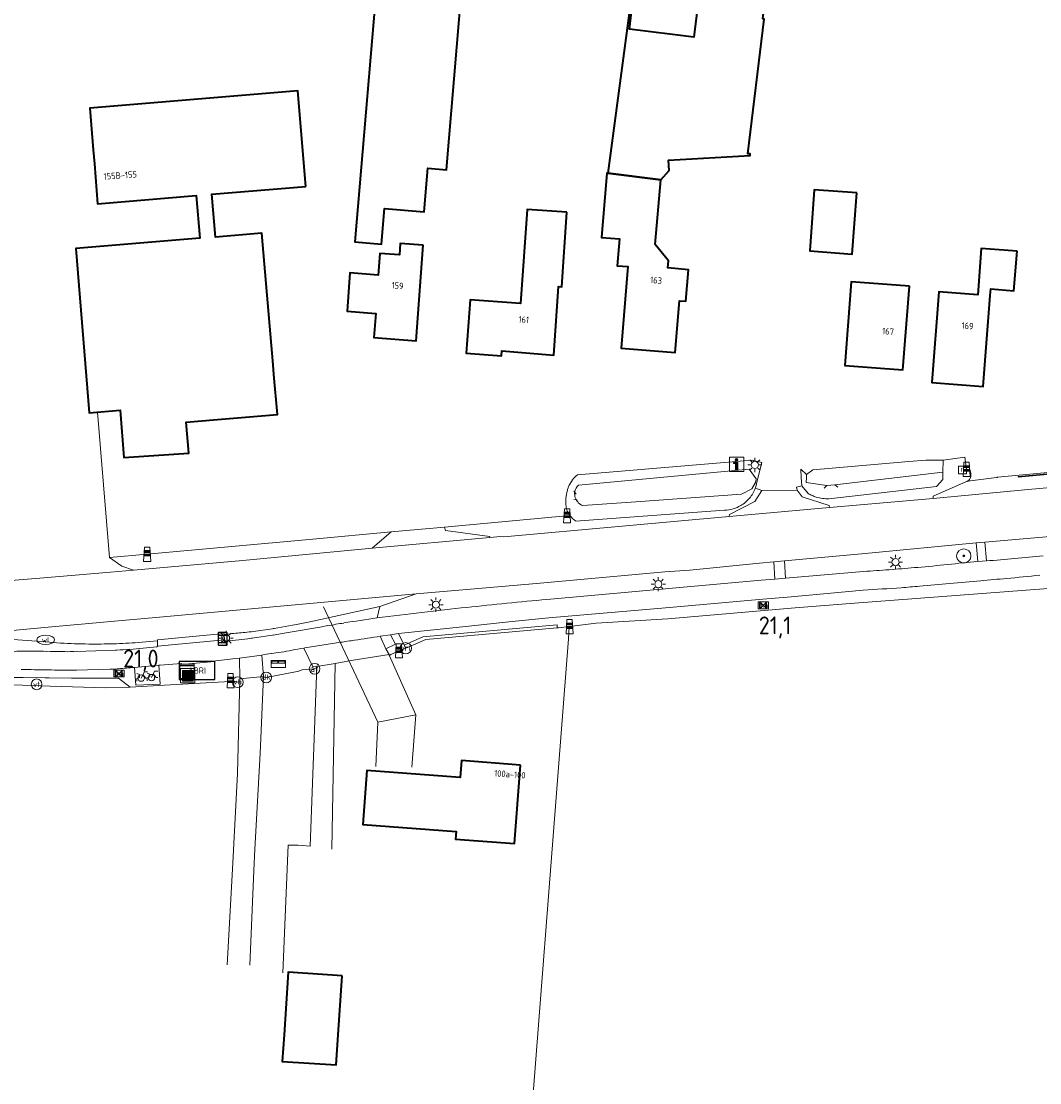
# Model space of a CAD drawing. Header units: metres. Extents: x 125158 to 132124, y 450612 to 454469.
# Tile 53 of 173: x 126751 to 126894, y 451493 to 451642. Entities that reach past the tile are written whole.
import ezdxf
from ezdxf.enums import TextEntityAlignment as Align

# ---------------------------------------------------------------- set-up
doc = ezdxf.new("R2010")
doc.units = ezdxf.units.M
doc.linetypes.add('IE-TERREINAFSCHEIDING', pattern=[10, 8, -2])
doc.layers.get('0').update_dxf_attribs({"color": 8})
for name, color, linetype, lineweight in [('B-XX-GR-BOOM-S', 8, 'Continuous', 25), ('B-XX-IE-MEUBILAIR_WEGMEUBILAIR-S', 8, 'Continuous', 25), ('B-XX-IE-TERREINAFSCHEIDING-G', 8, 'IE-TERREINAFSCHEIDING', 18), ('B-XX-KL-BRANDSTOF_LOCATIEPAAL-S', 8, 'Continuous', 25), ('B-XX-KL-ET_LS_OV_LICHTMAST-S', 8, 'Continuous', 25), ('B-XX-KL-WATER_PUT-S', 8, 'Continuous', 25), ('B-XX-KW-KUNSTWERK_DUIKER-G', 8, 'Continuous', 18), ('B-XX-OG-BEBOUWING-GV', 8, 'Continuous', 35), ('B-XX-OG-BEBOUWING-T18', 8, 'Continuous', 18), ('B-XX-OG-TERREIN_CULTUURSCHEIDING-GV', 8, 'Continuous', 18), ('B-XX-OG-WATER_SLOOT-GV', 8, 'Continuous', 18), ('B-XX-OG-WEG-GV', 8, 'Continuous', 18), ('B-XX-RI-GWA_RIOOLPUT-S', 8, 'Continuous', 25), ('B-XX-VH-GOOT-G', 8, 'Continuous', 18), ('B-XX-VW-AFSLUITPAAL-S', 8, 'Continuous', 25), ('B-XX-VW-HALTEPAAL-S', 8, 'Continuous', 25), ('B-XX-VW-HECTOMETRERING-S', 8, 'Continuous', 25), ('B-XX-VW-VERKEERSTEKEN_BORD-S', 8, 'Continuous', 25), ('B-XX-VW-VERKEERSTEKEN_DRAAGCONSTRUCTIE-S', 8, 'Continuous', 25), ('B-XX-VW-VRI-S', 8, 'Continuous', 25)]:
    doc.layers.add(name, color=color, linetype=linetype, lineweight=lineweight)
doc.layers.add('TOPOT30', color=1, linetype='Continuous')
doc.styles.add('ISO', font='iso', dxfattribs={"height": 5})
doc.styles.add('NLCS-ISO', font='NLCS-ISO.ttf')
doc.styles.add('NLCS-ISO-M-T18', font='NLCS-ISO.ttf', dxfattribs={"height": 1.8})

# ---------------------------------------------------------------- blocks, each defined once
blk = doc.blocks.new('SIE-WEG_AFVALBAK-SO')
at = {"linetype": 'ByBlock', "lineweight": 18}
h = blk.add_hatch(color=0, dxfattribs=at)
h.dxf.hatch_style = 1
h.paths.add_polyline_path([(-1.5, -1.5), (1.5, -1.5), (1.5, 1.5), (-1.5, 1.5)])
at = {"color": 0, "linetype": 'ByBlock', "lineweight": 18}
for points in [[(-2, -2), (2, -2), (2, 2), (-2, 2)], [(-1.5, -1.5), (1.5, -1.5), (1.5, 1.5), (-1.5, 1.5)]]:
    blk.add_lwpolyline(points, close=True, dxfattribs=at)
blk = doc.blocks.new('SRI-PUT_INSPECTIEPUT_RIOOLPUT-SO')
at = {"color": 0, "linetype": 'ByBlock', "lineweight": 18}
blk.add_lwpolyline([(-1.12, -1.12), (1.12, -1.12), (1.12, 1.12), (-1.12, 1.12)], close=True, dxfattribs=at)
at = {"color": 0, "linetype": 'ByBlock', "lineweight": 18, "style": 'NLCS-ISO'}
blk.add_text('r', height=1.5, dxfattribs=at).set_placement((0, 0.28), align=Align.MIDDLE_CENTER)
blk = doc.blocks.new('SKL-WATER_WATERLEIDINGPUT-SO')
at = {"color": 0, "linetype": 'ByBlock', "lineweight": 18}
blk.add_ellipse((0, 0), major_axis=(2.5, 0), ratio=0.54, dxfattribs=at)
at = {"color": 0, "linetype": 'ByBlock', "lineweight": 18, "style": 'NLCS-ISO'}
blk.add_text('wl', height=1.5, dxfattribs=at).set_placement((0, 0), align=Align.MIDDLE_CENTER)
blk = doc.blocks.new('SIE-WATER_VERKLIKKER_TRANSPORTLEIDING-SO')
at = {"color": 0, "linetype": 'ByBlock', "lineweight": 18}
blk.add_circle((0, 0), 1.5, dxfattribs=at)
at = {"color": 0, "linetype": 'ByBlock', "lineweight": 18, "style": 'NLCS-ISO'}
blk.add_text('vt', height=1.5, dxfattribs=at).set_placement((0, 0), align=Align.MIDDLE_CENTER)
blk = doc.blocks.new('SIE-WEG_VERKEERSBORD_INFORMATIE-SO')
at = {"linetype": 'ByBlock', "lineweight": 18}
h = blk.add_hatch(color=0, dxfattribs=at)
h.dxf.hatch_style = 1
h.paths.add_polyline_path([(0.32, 0.49), (-0.82, 0.49), (-0.82, 0.19), (-0.32, 0.19), (-0.32, -1.62), (0.32, -1.62)])
h = blk.add_hatch(color=0, dxfattribs=at)
h.dxf.hatch_style = 1
edge = h.paths.add_edge_path()
edge.add_arc((0, 1.25), 0.373, 0, 360)
at = {"color": 0, "linetype": 'ByBlock', "lineweight": 18}
for points in [[(-2, -2), (2, -2), (2, 2), (-2, 2)], [(0.32, 0.49), (-0.82, 0.49), (-0.82, 0.19), (-0.32, 0.19), (-0.32, -1.62), (0.32, -1.62)]]:
    blk.add_lwpolyline(points, close=True, dxfattribs=at)
blk.add_circle((0, 1.25), 0.373, dxfattribs=at)
blk = doc.blocks.new('SIE-WEG_BRIEVENBUS-SO')
at = {"color": 0, "linetype": 'ByBlock', "lineweight": 18}
for points in [[(2, -1), (2, 1), (-2, 1), (-2, -1)], [(-0.1, 0.2), (-0.1, 0.8), (-1.8, 0.8), (-1.8, 0.2)], [(0.1, 0.2), (0.1, 0.8), (1.8, 0.8), (1.8, 0.2)]]:
    blk.add_lwpolyline(points, close=True, dxfattribs=at)
blk = doc.blocks.new('SIE-WEG_FIETSENREK-SO')
at = {"color": 0, "linetype": 'ByBlock', "lineweight": 18}
for points in [[(-1.5, -1.35), (-1.5, -0.54), (-0.73, -0.28), (-0.73, 0.53), (-1.5, 0.79)], [(-0.3, -0.45), (0.6, 1.35), (1.5, 1.35)], [(1.05, -0.45), (0.21, 0.58)], [(1.05, -0.45), (1.5, -0.45)]]:
    blk.add_lwpolyline(points, dxfattribs=at)
blk.add_circle((-0.3, -0.45), 0.9, dxfattribs=at)
blk = doc.blocks.new('SIE-WEG_ABRI-SO')
blk.add_lwpolyline([(-5, -2.5), (5, -2.5), (5, 2.5), (-5, 2.5)], close=True)
at = {"style": 'NLCS-ISO'}
blk.add_text('ABRI', height=1.8, dxfattribs=at).set_placement((0, 0), align=Align.MIDDLE_CENTER)
blk = doc.blocks.new('SIE-WEG_PAAL_GRENSPAAL-SO')
at = {"linetype": 'ByBlock', "lineweight": 18}
h = blk.add_hatch(color=0, dxfattribs=at)
h.dxf.hatch_style = 1
h.paths.add_polyline_path([(0.90625, -0.5), (0.875, 0), (-0.875, 0), (-0.90625, -0.5)])
h.paths.add_polyline_path([(-0.8125, 1), (-0.84375, 0.5), (0.84375, 0.5), (0.8125, 1)])
at = {"color": 0, "linetype": 'ByBlock', "lineweight": 18}
blk.add_lwpolyline([(-1, -2), (1, -2), (0.75, 2), (-0.75, 2)], close=True, dxfattribs=at)
for points in [[(0.875, 0), (-0.875, 0)], [(0.84375, 0.5), (-0.84375, 0.5)], [(0.8125, 1), (-0.8125, 1)], [(0.90625, -0.5), (-0.90625, -0.5)]]:
    blk.add_lwpolyline(points, dxfattribs=at)
blk = doc.blocks.new('SKL-ET_OV_LICHTMAST-SO')
at = {"color": 0, "linetype": 'ByBlock', "lineweight": 18}
for points in [[(-1.25, 0), (-2, 0)], [(-1.41, 1.41), (-0.88, 0.88)], [(0, 2), (0, 1.25)], [(0.88, 0.88), (1.41, 1.41)], [(2, 0), (1.25, 0)], [(-1.41, -1.41), (-0.88, -0.88)], [(0, -1.25), (0, -2)], [(0.88, -0.88), (1.41, -1.41)]]:
    blk.add_lwpolyline(points, dxfattribs=at)
blk.add_circle((0, 0), 1, dxfattribs=at)
blk = doc.blocks.new('SVW-HALTEPAAL-SO')
for p, q in [((-1.29, 1.06), (1.29, 1.06)), ((-1.29, -1.06), (1.29, -1.06))]:
    blk.add_line(p, q)
blk.add_lwpolyline([(-1.09, -1.76), (1.09, -1.76, 0.414214), (1.29, -1.56), (1.29, 1.56, 0.414214), (1.09, 1.76), (-1.09, 1.76, 0.414214), (-1.29, 1.56), (-1.29, -1.56, 0.414214)], format="xyb", close=True)
at = {"lineweight": 18, "style": 'NLCS-ISO'}
blk.add_text('h', height=1.8, dxfattribs=at).set_placement((0.02, 0.01), align=Align.MIDDLE_CENTER)
blk = doc.blocks.new('SIE-WEG_PAAL_HECTOMETERPAAL-SO')
at = {"color": 0, "linetype": 'ByBlock', "lineweight": 18}
blk.add_lwpolyline([(-1.44375, -0.94375), (1.44375, -0.94375), (1.44375, 0.94375), (-1.44375, 0.94375)], close=True, dxfattribs=at)
at = {"color": 0, "linetype": 'ByBlock', "lineweight": 18, "style": 'NLCS-ISO'}
blk.add_text('hm', height=1.5, dxfattribs=at).set_placement((0, 0), align=Align.MIDDLE_CENTER)
blk = doc.blocks.new('SIE-WEG_PAAL_VERKEERSBORD-SO')
at = {"color": 0, "linetype": 'ByBlock', "lineweight": 18}
blk.add_circle((0, 0), 1.5, dxfattribs=at)
at = {"color": 0, "linetype": 'ByBlock', "lineweight": 18, "style": 'NLCS-ISO'}
blk.add_text('vb', height=1.5, dxfattribs=at).set_placement((0, 0.13), align=Align.MIDDLE_CENTER)
blk = doc.blocks.new('SVW-AFSLUITPAAL-SO')
at = {"lineweight": 18}
blk.add_circle((0, 0), 1.5, dxfattribs=at)
at = {"lineweight": 18, "style": 'NLCS-ISO'}
blk.add_text('af', height=1.8, dxfattribs=at).set_placement((0, 0), align=Align.MIDDLE_CENTER)
blk = doc.blocks.new('SIE-WEG_PAAL_DRUKKNOPPAAL-SO')
at = {"color": 0, "linetype": 'ByBlock', "lineweight": 18}
blk.add_circle((0, 0), 1.5, dxfattribs=at)
at = {"color": 0, "linetype": 'ByBlock', "lineweight": 18, "style": 'NLCS-ISO'}
blk.add_text('dk', height=1.5, dxfattribs=at).set_placement((0, 0.15), align=Align.MIDDLE_CENTER)
blk = doc.blocks.new('SKL-VRI_PAAL-SO')
at = {"lineweight": 18}
blk.add_circle((0, 0), 1.59, dxfattribs=at)
at = {"lineweight": 18, "style": 'NLCS-ISO'}
blk.add_text('vri', height=1.8, dxfattribs=at).set_placement((-0.06, 0.08), align=Align.MIDDLE_CENTER)
blk = doc.blocks.new('SKL-DATA_KAST-SO')
at = {"color": 0, "linetype": 'ByBlock', "lineweight": 18}
for points in [[(-2, 2), (2, 2), (2, 1.68), (-2, 1.68)], [(-2, 1.52), (2, 1.52), (2, -2), (-2, -2)]]:
    blk.add_lwpolyline(points, close=True, dxfattribs=at)
blk = doc.blocks.new('SGR-BOOM_01-SO')
at = {"linetype": 'ByBlock', "lineweight": 18}
h = blk.add_hatch(color=0, dxfattribs=at)
h.dxf.hatch_style = 1
edge = h.paths.add_edge_path()
edge.add_arc((0, 0), 0.25, 0, 360)
at = {"color": 0, "linetype": 'ByBlock', "lineweight": 18}
for radius in [2, 0.25]:
    blk.add_circle((0, 0), radius, dxfattribs=at)
blk = doc.blocks.new('kilometerpaal')
at = {"color": 0}
for p, q in [((-0.44, 0.44), (0.44, -0.44)), ((-0.44, -0.44), (-0.44, 0.44)), ((0.44, 0.44), (-0.44, -0.44)), ((0.44, -0.44), (0.44, 0.44))]:
    blk.add_line(p, q, dxfattribs=at)
at = {"color": 0, "style": 'ISO'}
blk.add_attdef('KILOMETERPAAL', (0.59, 0.87), '', height=2.5, dxfattribs=at)

msp = doc.modelspace()

# ---------------------------------------------------------------- linework, layer by layer
at = {"layer": 'B-XX-IE-TERREINAFSCHEIDING-G'}
for points in [[(126863.55, 451576.69), (126863.94, 451577.04)], [(126865.08, 451577.17), (126865.5, 451576.83)]]:
    msp.add_lwpolyline(points, dxfattribs=at)
at = {"layer": 'B-XX-KW-KUNSTWERK_DUIKER-G'}
for points in [[(126828.47, 451576.26), (126828.8, 451575.84)], [(126828.93, 451575.04), (126828.46, 451575.1)]]:
    msp.add_lwpolyline(points, dxfattribs=at)
at = {"layer": 'B-XX-OG-BEBOUWING-GV'}
for points in [[(126819.94, 451732.38), (126807.96, 451733.38), (126801.66, 451658.55), (126800.51, 451658.65), (126800.01, 451652.74), (126801.25, 451652.63), (126797.76, 451611.23), (126801.5, 451610.91), (126801.92, 451615.89), (126807.47, 451615.42), (126807.99, 451621.57), (126810.58, 451621.35)], [(126855.85, 451649.84), (126846.65, 451650.98), (126845.28, 451639.93), (126836.25, 451641.04), (126836.7, 451644.68), (126836.4, 451644.71), (126833.21, 451620.88), (126840.67, 451619.91), (126841.83, 451621.24), (126841.74, 451622.69), (126853.18, 451623.34), (126853.19, 451623.57), (126852.87, 451623.57), (126855.17, 451642.48), (126854.95, 451642.5)], [(126790.88, 451619.01), (126789.76, 451632.41), (126760.57, 451629.97), (126761.05, 451624.13), (126761.22, 451622.16), (126761.68, 451616.58), (126775.49, 451617.73), (126775.99, 451611.73), (126758.6, 451610.28), (126760.5, 451587.24), (126764.85, 451587.6), (126765.36, 451580.97), (126774.49, 451581.59), (126774.07, 451585.95), (126777.93, 451586.26), (126786.88, 451587.03), (126786.39, 451592.62), (126786.3, 451593.98), (126784.71, 451612.46), (126778.19, 451611.91), (126777.69, 451617.91)], [(126840.67, 451619.91), (126833.21, 451620.88), (126833.1, 451620.88), (126832.35, 451611.86), (126834.86, 451611.65), (126834.55, 451607.88), (126836.04, 451607.76), (126835.1, 451596.34), (126842.67, 451595.71), (126843.28, 451602.97), (126844.18, 451602.9), (126844.56, 451607.32), (126841.63, 451607.59), (126841.71, 451608.59), (126839.87, 451610.87)], [(126868.15, 451618.1), (126862.16, 451618.54), (126861.53, 451609.95), (126867.49, 451609.49)], [(126827.49, 451615.38), (126821.92, 451615.77), (126821, 451602.59), (126813.94, 451603.08), (126813.34, 451595.64), (126818.33, 451595.24), (126818.38, 451595.94), (126825.63, 451595.36), (126826.3, 451604.95), (126826.77, 451604.91)], [(126807.33, 451610.76), (126804.12, 451610.99), (126804.01, 451609.39), (126801.26, 451609.59), (126801.04, 451606.58), (126797.06, 451606.87), (126796.66, 451601.49), (126800.68, 451601.2), (126800.43, 451597.8), (126806.35, 451597.37)], [(126890.61, 451609.91), (126885.6, 451610.3), (126885.09, 451603.8), (126879.63, 451604.23), (126878.67, 451591.49), (126885.86, 451590.95), (126886.82, 451603.69), (126886.92, 451604.63), (126890.18, 451604.38)], [(126875.51, 451605.02), (126867.35, 451605.64), (126866.46, 451593.91), (126874.6, 451593.29)], [(126820.97, 451537.85), (126812.71, 451538.48), (126812.53, 451536.1), (126799.42, 451537.09), (126798.85, 451529.52), (126811.94, 451528.53), (126811.86, 451527.46), (126820.14, 451526.83)], [(126795.96, 451508.28), (126788.42, 451508.79), (126787.83, 451500), (126787.57, 451496.29), (126795.11, 451495.78), (126795.4, 451500)]]:
    msp.add_lwpolyline(points, close=True, dxfattribs=at)
at = {"layer": 'B-XX-OG-TERREIN_CULTUURSCHEIDING-GV'}
for points in [[(126797.76, 451611.23), (126801.25, 451652.63), (126800.01, 451652.74), (126800.51, 451658.65), (126801.66, 451658.55), (126807.96, 451733.38), (126819.94, 451732.38), (126810.58, 451621.35), (126807.99, 451621.57), (126807.47, 451615.42), (126801.92, 451615.89), (126801.5, 451610.91)], [(126760.5, 451587.24), (126758.6, 451610.28), (126775.99, 451611.73), (126775.49, 451617.73), (126761.68, 451616.58), (126761.22, 451622.16), (126761.05, 451624.13), (126760.57, 451629.97), (126789.76, 451632.41), (126790.88, 451619.01), (126777.69, 451617.91), (126778.19, 451611.91), (126784.71, 451612.46), (126786.3, 451593.98), (126786.39, 451592.62), (126786.88, 451587.03), (126777.93, 451586.26), (126774.07, 451585.95), (126774.49, 451581.59), (126765.36, 451580.97), (126764.85, 451587.6)], [(126861.53, 451609.95), (126862.16, 451618.54), (126868.15, 451618.1), (126867.49, 451609.49)], [(126813.34, 451595.64), (126813.94, 451603.08), (126821, 451602.59), (126821.92, 451615.77), (126827.49, 451615.38), (126826.77, 451604.91), (126826.3, 451604.95), (126825.63, 451595.36), (126818.38, 451595.94), (126818.33, 451595.24)], [(126796.66, 451601.49), (126797.06, 451606.87), (126801.04, 451606.58), (126801.26, 451609.59), (126804.01, 451609.39), (126804.12, 451610.99), (126807.33, 451610.76), (126806.35, 451597.37), (126800.43, 451597.8), (126800.68, 451601.2)], [(126878.67, 451591.49), (126879.63, 451604.23), (126885.09, 451603.8), (126885.6, 451610.3), (126890.61, 451609.91), (126890.18, 451604.38), (126886.92, 451604.63), (126886.82, 451603.69), (126885.86, 451590.95)], [(126866.46, 451593.91), (126867.35, 451605.64), (126875.51, 451605.02), (126874.6, 451593.29)], [(126812.53, 451536.1), (126812.71, 451538.48), (126820.97, 451537.85), (126820.14, 451526.83), (126811.86, 451527.46), (126811.94, 451528.53), (126798.85, 451529.52), (126799.42, 451537.09)], [(126787.83, 451500), (126788.42, 451508.79), (126795.96, 451508.28), (126795.4, 451500), (126795.11, 451495.78), (126787.57, 451496.29)]]:
    msp.add_lwpolyline(points, close=True, dxfattribs=at)
for points in [[(126836.7, 451644.68), (126836.25, 451641.04), (126845.28, 451639.93), (126846.65, 451650.98)], [(126855.17, 451642.48), (126852.87, 451623.57), (126853.19, 451623.57), (126853.18, 451623.34), (126841.74, 451622.69), (126841.83, 451621.24), (126840.67, 451619.91), (126839.87, 451610.87), (126841.71, 451608.59), (126841.63, 451607.59), (126844.56, 451607.32), (126844.18, 451602.9), (126843.28, 451602.97), (126842.67, 451595.71), (126835.1, 451596.34), (126836.04, 451607.76), (126834.55, 451607.88), (126834.86, 451611.65), (126832.35, 451611.86), (126833.1, 451620.88), (126833.21, 451620.88), (126836.4, 451644.71)], [(126763.35, 451566.97), (126761.67, 451587.34)], [(126763.35, 451566.97), (126768.63, 451567.42), (126791.87, 451569.52), (126802.83, 451570.54), (126810.32, 451571.23), (126827.9, 451572.86), (126827.82, 451572.97), (126827.74, 451573.08), (126827.66, 451573.23), (126827.61, 451573.3), (126827.6, 451573.33), (126827.54, 451573.47), (126827.51, 451573.54), (126827.5, 451573.56), (126827.45, 451573.73), (126827.43, 451573.79), (126827.43, 451573.8), (126827.38, 451574.05), (126827.34, 451574.42), (126827.33, 451574.61), (126827.33, 451574.8), (126827.35, 451575.18), (126827.39, 451575.61), (126827.41, 451575.73), (126827.42, 451575.75), (126827.43, 451575.82), (126827.47, 451576.03), (126827.57, 451576.45), (126827.58, 451576.5), (126827.65, 451576.73), (126827.68, 451576.79), (126827.71, 451576.88), (126827.76, 451577), (126827.82, 451577.11), (126827.89, 451577.25), (126828.04, 451577.5), (126828.21, 451577.74), (126828.24, 451577.79), (126828.46, 451578.07), (126828.52, 451578.13), (126828.6, 451578.21), (126828.7, 451578.33), (126828.96, 451578.57), (126853.45, 451580.6), (126854.84, 451580.26), (126854.22, 451577.89), (126853.91, 451576.67), (126854.84, 451576.37), (126859.78, 451576.39), (126859.68, 451576.82), (126860.41, 451577.03), (126860.35, 451578.16), (126860.28, 451579.37), (126861.09, 451578.61), (126861.98, 451579.26), (126875.43, 451580.4), (126877.82, 451580.61), (126878.91, 451580.62), (126880.27, 451580.63), (126883.29, 451581.01), (126883.54, 451579.32), (126883.98, 451579.34), (126884.11, 451578.75), (126884.13, 451578.66), (126884.14, 451578.63), (126884.14, 451578.63), (126884.14, 451578.62), (126884.14, 451578.51), (126884.14, 451578.4), (126884.14, 451578.4), (126884.12, 451578.3), (126884.08, 451578.16), (126884.05, 451578.09), (126884.04, 451578.07), (126884.04, 451578.06), (126884.01, 451578.02), (126884, 451578), (126883.93, 451577.89), (126883.92, 451577.89), (126883.83, 451577.79), (126883.82, 451577.78), (126883.81, 451577.77), (126883.7, 451577.68), (126887.74, 451578.18), (126887.79, 451578.19), (126887.8, 451578.19), (126887.8, 451578.19), (126887.8, 451578.19), (126887.86, 451578.22), (126901.99, 451579.53)], [(126894.96, 451562.6), (126867.21, 451560.51), (126859.48, 451559.9), (126841.66, 451558.34), (126831.57, 451557.74), (126827.87, 451557.27), (126827.78, 451557.26), (126827.7, 451555.53), (126821.04, 451469.53)], [(126821.04, 451469.53), (126827.7, 451555.53), (126827.78, 451557.26), (126826.35, 451557.1), (126826.14, 451557.08), (126807.69, 451555.44), (126804.89, 451554.23), (126803.93, 451553.87), (126802.8, 451553.33), (126802.6, 451553.23), (126802.54, 451553.35), (126797.22, 451552.49), (126795.01, 451552.11), (126792.42, 451551.68), (126792.41, 451551.41), (126792.11, 451551.35), (126790.37, 451551.18), (126789.74, 451550.99), (126789.43, 451550.9), (126785.32, 451550.12), (126784.94, 451550.06), (126784.94, 451550.25), (126781.62, 451549.92), (126781.6, 451549.51), (126781.33, 451549.46), (126780.86, 451549.63), (126779.4, 451549.54), (126771.04, 451549.03), (126766.24, 451548.77), (126762.83, 451548.67), (126755, 451548.91), (126751.16, 451549.03), (126745.26, 451549.09)]]:
    msp.add_lwpolyline(points, dxfattribs=at)
at = {"layer": 'B-XX-OG-WATER_SLOOT-GV'}
for points in [[(126853.91, 451576.67), (126854.22, 451577.89), (126854.84, 451580.26), (126853.45, 451580.6), (126828.96, 451578.57), (126828.7, 451578.33), (126828.6, 451578.21), (126828.52, 451578.13), (126828.46, 451578.07), (126828.24, 451577.79), (126828.21, 451577.74), (126828.04, 451577.5), (126827.89, 451577.25), (126827.82, 451577.11), (126827.76, 451577), (126827.71, 451576.88), (126827.68, 451576.79), (126827.65, 451576.73), (126827.58, 451576.5), (126827.57, 451576.45), (126827.47, 451576.03), (126827.43, 451575.82), (126827.42, 451575.75), (126827.41, 451575.73), (126827.39, 451575.61), (126827.35, 451575.18), (126827.33, 451574.8)], [(126829.1, 451577.09), (126853.04, 451579.34), (126854.03, 451577.97), (126854.02, 451577.88), (126853.94, 451577.5), (126853.43, 451576.57), (126851.99, 451575.84), (126837.15, 451574.78), (126829.73, 451574.26)], [(126851.99, 451575.84), (126853.43, 451576.57), (126853.94, 451577.5), (126854.02, 451577.88), (126854.03, 451577.97), (126853.04, 451579.34), (126829.1, 451577.09)], [(126864.23, 451575.2), (126879.31, 451576.93), (126880.18, 451577.89), (126880.2, 451578.95), (126865.08, 451577.17), (126865.05, 451577.17), (126864.51, 451577.1), (126863.94, 451577.04), (126861.04, 451577.49), (126861.07, 451578.2), (126861.09, 451578.61), (126860.28, 451579.37), (126860.35, 451578.16), (126860.41, 451577.03), (126861.3, 451575.93)], [(126828.59, 451576.11), (126828.62, 451576.25)], [(126828.62, 451576.25), (126828.59, 451576.11)], [(126829.73, 451574.26), (126837.15, 451574.78), (126851.99, 451575.84)], [(126827.33, 451574.8), (126827.33, 451574.61), (126827.34, 451574.42), (126827.38, 451574.05), (126827.43, 451573.8), (126827.43, 451573.79), (126827.45, 451573.73), (126827.5, 451573.56), (126827.51, 451573.54), (126827.54, 451573.47), (126827.6, 451573.33), (126827.61, 451573.3), (126827.66, 451573.23), (126827.74, 451573.08), (126827.82, 451572.97), (126827.9, 451572.86)], [(126828.71, 451572.05), (126849.6, 451573.59)]]:
    msp.add_lwpolyline(points, dxfattribs=at)
msp.add_lwpolyline([(126865.05, 451577.17), (126865.08, 451577.17), (126880.2, 451578.95), (126880.27, 451580.63), (126878.91, 451580.62), (126877.82, 451580.61), (126875.43, 451580.4), (126861.98, 451579.26), (126861.09, 451578.61), (126861.07, 451578.2), (126861.04, 451577.49), (126863.94, 451577.04), (126864.51, 451577.1)], close=True, dxfattribs=at)
at = {"layer": 'B-XX-OG-WATER_SLOOT-GV', "extrusion": (0, 0, -1)}
for centre, radius, start, end in [((-126830.27, 451575.86), 1.7, 13.2009, 46.2888), ((-126830.28, 451575.87), 1.71, 340.1291, 8.2714), ((-126830.12, 451575.8), 1.54, 331.1392, 340.3203), ((-126830.29, 451575.88), 1.72, 314.4772, 331.6492), ((-126830.28, 451575.88), 1.72, 288.6532, 314.1054)]:
    msp.add_arc(centre, radius, start, end, dxfattribs=at)
at = {"layer": 'B-XX-OG-WATER_SLOOT-GV'}
for centre, radius, start, end in [((126830.27, 451575.86), 1.7, 133.7112, 166.7991), ((126830.28, 451575.87), 1.71, 171.7286, 199.8709), ((126849.48, 451578.31), 4.72, 320.0658, 339.7388), ((126864, 451580.64), 5.43, 240.2286, 246.8057), ((126864.03, 451580.68), 5.48, 246.6746, 253.2023), ((126830.12, 451575.8), 1.54, 199.6797, 208.8608), ((126830.29, 451575.88), 1.72, 208.3508, 225.5228), ((126830.28, 451575.88), 1.72, 225.8946, 251.3468), ((126849.48, 451578.31), 4.72, 285.9639, 300.4333), ((126849.48, 451578.3), 4.71, 300.426, 320.1136), ((126864.04, 451580.7), 5.5, 253.1954, 262.5884), ((126864.04, 451580.72), 5.52, 262.579, 271.9502), ((126831.31, 451575.45), 4.28, 217.1265, 232.6632), ((126849.48, 451578.31), 4.72, 271.5351, 285.9939)]:
    msp.add_arc(centre, radius, start, end, dxfattribs=at)
at = {"layer": 'B-XX-OG-WEG-GV'}
for points in [[(126878.84, 451575.56), (126878.87, 451575.23), (126892.19, 451576.5), (126910.05, 451578.08), (126934.45, 451580.31), (126934.41, 451580.58), (126926.59, 451581.76), (126926.35, 451582.62), (126917.83, 451581.94), (126917.75, 451580.84), (126908.58, 451580.19), (126908.49, 451580.46), (126902.39, 451579.99), (126901.99, 451579.53), (126887.86, 451578.22), (126887.8, 451578.19), (126887.8, 451578.19), (126887.8, 451578.19), (126887.79, 451578.19), (126887.74, 451578.18), (126883.7, 451577.68)], [(126934.45, 451580.31), (126910.05, 451578.08), (126892.19, 451576.5), (126878.87, 451575.23), (126864.31, 451573.96), (126853.9, 451573.05)], [(126883.7, 451577.68), (126883.81, 451577.77), (126883.82, 451577.78), (126883.83, 451577.79), (126883.92, 451577.89), (126883.93, 451577.89), (126884, 451578), (126884.01, 451578.02), (126884.04, 451578.06), (126884.04, 451578.07), (126884.05, 451578.09), (126884.08, 451578.16), (126884.12, 451578.3), (126884.14, 451578.4), (126884.14, 451578.4), (126884.14, 451578.51), (126884.14, 451578.62), (126884.14, 451578.63), (126884.14, 451578.63), (126884.13, 451578.66), (126884.11, 451578.75), (126883.98, 451579.34), (126883.54, 451579.32), (126883.29, 451581.01), (126880.27, 451580.63), (126880.2, 451578.95), (126880.18, 451577.89), (126879.31, 451576.93), (126864.23, 451575.2)], [(126861.3, 451575.93), (126860.41, 451577.03), (126859.68, 451576.82), (126859.78, 451576.39)], [(126859.78, 451576.39), (126860.48, 451575.48), (126864.26, 451574.26), (126864.31, 451573.96), (126878.87, 451575.23), (126878.84, 451575.56), (126883.42, 451577.56)], [(126883.42, 451577.56), (126878.84, 451575.56)], [(126810.32, 451571.23), (126810.48, 451570.73), (126816.66, 451569.92), (126816.68, 451569.75), (126818.17, 451569.89), (126818.63, 451569.84), (126835.24, 451571.33), (126850.24, 451572.73), (126850.28, 451572.98), (126853.85, 451574.79), (126854.84, 451576.37), (126853.91, 451576.67)], [(126853.9, 451573.05), (126850.24, 451572.73), (126835.24, 451571.33), (126818.63, 451569.84), (126818.17, 451569.89), (126816.68, 451569.75), (126800.19, 451568.25), (126782.03, 451566.53), (126766.72, 451565.17), (126763.49, 451564.9)], [(126827.9, 451572.86), (126810.32, 451571.23)], [(126849.6, 451573.59), (126828.71, 451572.05)], [(126854.5, 451566.16), (126856.5, 451566.36), (126858, 451566.48), (126869.3, 451567.53), (126884.86, 451569), (126886.08, 451569.12), (126899.54, 451570.26), (126912.36, 451571.39), (126914.93, 451571.55), (126930.4, 451572.88)], [(126919.31, 451569.62), (126914.93, 451571.22), (126914.93, 451571.55), (126912.36, 451571.39), (126899.54, 451570.26), (126886.08, 451569.12)], [(126746.95, 451568.8), (126745.29, 451565.26), (126745.45, 451563.41), (126753.57, 451564.08), (126763.49, 451564.9), (126766.72, 451565.17), (126765.09, 451565.75), (126763.35, 451566.97)], [(126885.09, 451566.42), (126884.86, 451569), (126869.3, 451567.53), (126858, 451566.48)], [(126886.08, 451569.12), (126886.31, 451566.48)], [(126826.14, 451557.08), (126826.35, 451557.1), (126827.78, 451557.26), (126827.87, 451557.27), (126831.57, 451557.74), (126841.66, 451558.34), (126859.48, 451559.9), (126867.21, 451560.51), (126894.96, 451562.6), (126901.3, 451563.23), (126901.46, 451563.24), (126905.6, 451563.47), (126906.3, 451563.55), (126908.88, 451563.88), (126909.32, 451563.93), (126909.35, 451563.66), (126920.57, 451564.84), (126920.56, 451565.05), (126920.87, 451565.08), (126920.68, 451567.07), (126917.4, 451566.79)], [(126764.06, 451558.03), (126769.84, 451558.56), (126786.31, 451560.04), (126806.36, 451561.85), (126823.23, 451563.29), (126841.22, 451564.95), (126844.72, 451565.2), (126854.5, 451566.16)], [(126824.68, 451561.07), (126854.71, 451563.76), (126856.63, 451563.93), (126856.5, 451566.36), (126854.5, 451566.16), (126844.72, 451565.2), (126841.22, 451564.95), (126823.23, 451563.29), (126806.36, 451561.85), (126801.26, 451560.1), (126800.87, 451558.5)], [(126858, 451566.48), (126858.16, 451564.06), (126869.57, 451565.02)], [(126886.31, 451566.48), (126885.09, 451566.42)], [(126763.49, 451564.9), (126753.57, 451564.08), (126745.45, 451563.41), (126727.97, 451561.79), (126707.38, 451559.93), (126699.1, 451559.17)], [(126854.71, 451563.76), (126824.68, 451561.07)], [(126869.57, 451565.02), (126858.16, 451564.06), (126856.63, 451563.93), (126854.71, 451563.76)], [(126885.52, 451563.7), (126880.64, 451563.26), (126876.92, 451562.93)], [(126876.92, 451562.93), (126880.64, 451563.26), (126885.52, 451563.7)], [(126869.05, 451562.36), (126858.44, 451561.4), (126854.95, 451561.1), (126841.87, 451559.96), (126824.97, 451558.51), (126819.36, 451557.92), (126813.75, 451557.34), (126808.81, 451556.82), (126803.87, 451556.3), (126804.68, 451554.65), (126807.29, 451555.82), (126826.14, 451557.52), (126826.14, 451557.08)], [(126854.95, 451561.1), (126858.44, 451561.4), (126869.05, 451562.36)], [(126783.53, 451556.58), (126786.21, 451556.96), (126786.31, 451556.98), (126786.45, 451557), (126789.02, 451557.47), (126789.81, 451557.62), (126791.42, 451557.93), (126801.26, 451560.1), (126806.36, 451561.85), (126786.31, 451560.04), (126769.84, 451558.56), (126764.06, 451558.03), (126754.23, 451557.13), (126742.2, 451556.03), (126744.2, 451555.88), (126745.26, 451555.8), (126754.41, 451555.11), (126756.47, 451554.95)], [(126801.31, 451555.91), (126802.77, 451556.12), (126803.87, 451556.3), (126808.81, 451556.82), (126813.75, 451557.34), (126819.36, 451557.92), (126824.97, 451558.51), (126841.87, 451559.96), (126854.95, 451561.1)], [(126800.87, 451558.5), (126801.26, 451560.1), (126791.42, 451557.93), (126789.81, 451557.62), (126789.02, 451557.47), (126786.45, 451557), (126786.31, 451556.98), (126786.21, 451556.96), (126783.53, 451556.58)], [(126800.97, 451543.86), (126793.35, 451560.05)], [(126690.78, 451551.37), (126691.53, 451551.49), (126694.61, 451551.73), (126697.7, 451551.98), (126700.82, 451552.24), (126703.94, 451552.51), (126716.35, 451553.61), (126716.79, 451553.75), (126730.07, 451554.95), (126742.2, 451556.03), (126754.23, 451557.13), (126764.06, 451558.03)], [(126767.37, 451555.02), (126770.05, 451555.27), (126770.05, 451555.39), (126779.41, 451556.29), (126779.43, 451556.15), (126780.24, 451556.25)], [(126780.24, 451556.25), (126779.43, 451556.15)], [(126779.43, 451556.15), (126779.48, 451555.42), (126779.59, 451555.23), (126781.02, 451555.36)], [(126756.47, 451554.95), (126754.41, 451555.11), (126745.26, 451555.8), (126745.48, 451553.76), (126750.34, 451553.84), (126750.97, 451553.84)], [(126769.96, 451554.41), (126770.07, 451554.5), (126770.05, 451555.27), (126767.37, 451555.02)], [(126781.02, 451555.36), (126779.59, 451555.23), (126779.48, 451555.42), (126770.07, 451554.5), (126769.96, 451554.41)], [(126783.62, 451555.68), (126786.19, 451556.06), (126786.34, 451556.09)], [(126786.34, 451556.09), (126786.19, 451556.06), (126783.62, 451555.68)], [(126795.76, 451555.06), (126790.72, 451554.27), (126790.6, 451554.25), (126791.87, 451551.63), (126792.42, 451551.68), (126795.01, 451552.11), (126797.22, 451552.49), (126802.54, 451553.35), (126802.1, 451554.16), (126801.31, 451555.91)], [(126790.6, 451554.25), (126790.72, 451554.27), (126795.76, 451555.06)], [(126750.97, 451553.84), (126750.34, 451553.84), (126745.48, 451553.76), (126744.41, 451553.74), (126743.57, 451553.73)], [(126754.54, 451553.8), (126755.09, 451553.78)], [(126755.09, 451553.78), (126754.54, 451553.8)], [(126758.28, 451553.75), (126758.69, 451553.76), (126764.19, 451553.96), (126764.39, 451553.97)], [(126764.39, 451553.97), (126764.19, 451553.96), (126758.69, 451553.76), (126758.28, 451553.75)], [(126766.85, 451551.54), (126770.28, 451551.86), (126770.47, 451551.87), (126773.44, 451552.09), (126773.46, 451551.96), (126777.55, 451552.32), (126778.23, 451552.45), (126781.05, 451552.78), (126781.59, 451552.86), (126784.7, 451553.28)], [(126784.7, 451553.28), (126784.94, 451550.25), (126784.94, 451550.06), (126785.32, 451550.12), (126789.43, 451550.9), (126789.74, 451550.99), (126790.37, 451551.18), (126792.11, 451551.35), (126792.41, 451551.41), (126792.42, 451551.68), (126791.87, 451551.63), (126790.6, 451554.25)], [(126805.73, 451537.57), (126806.31, 451544.87), (126802.36, 451553.67)], [(126773.46, 451551.96), (126773.44, 451552.09), (126770.47, 451551.87), (126770.28, 451551.86), (126770.44, 451549.21), (126767.03, 451549.03), (126766.85, 451551.54)], [(126779.4, 451549.54), (126780.86, 451549.63), (126781.33, 451549.46), (126781.6, 451549.51), (126781.62, 451549.92), (126781.59, 451552.86), (126781.05, 451552.78), (126778.23, 451552.45), (126777.55, 451552.32)], [(126791.49, 451526.45), (126792.42, 451551.68)], [(126794.54, 451526.07), (126795.01, 451552.11)], [(126754.78, 451551.19), (126754.66, 451551.2)], [(126754.66, 451551.2), (126754.78, 451551.19)], [(126763.4, 451551.28), (126758.71, 451551.17), (126758.08, 451551.17)], [(126758.08, 451551.17), (126758.71, 451551.17), (126763.4, 451551.28)], [(126784.94, 451550.25), (126784.45, 451539.48), (126783.73, 451526.07), (126783.57, 451523.07), (126783.02, 451509.8)], [(126746.53, 451550.15), (126745.26, 451549.09), (126751.16, 451549.03), (126755, 451548.91), (126762.83, 451548.67), (126766.24, 451548.77), (126764.61, 451550.02)], [(126754.32, 451550.09), (126751.21, 451550.13)], [(126751.21, 451550.13), (126754.32, 451550.09)], [(126758, 451550.05), (126754.89, 451550.09)], [(126754.89, 451550.09), (126758, 451550.05)], [(126764.61, 451550.02), (126766.24, 451548.77), (126771.04, 451549.03), (126779.4, 451549.54)], [(126779.86, 451509.83), (126780.61, 451523.23), (126781.3, 451536.64), (126781.62, 451549.92)], [(126800.97, 451543.86), (126806.31, 451544.87)], [(126800.67, 451537.66), (126800.97, 451543.86)], [(126791.49, 451526.45), (126789.78, 451526.6), (126788.38, 451526.59), (126787.66, 451508.69)]]:
    msp.add_lwpolyline(points, dxfattribs=at)
for points in [[(126854.84, 451576.37), (126853.85, 451574.79), (126850.28, 451572.98), (126850.24, 451572.73), (126853.9, 451573.05), (126864.31, 451573.96), (126864.26, 451574.26), (126860.48, 451575.48), (126859.78, 451576.39)], [(126800.19, 451568.25), (126816.68, 451569.75), (126816.66, 451569.92), (126810.48, 451570.73), (126810.32, 451571.23), (126802.83, 451570.54)], [(126800.19, 451568.25), (126802.83, 451570.54), (126791.87, 451569.52), (126768.63, 451567.42), (126763.35, 451566.97), (126765.09, 451565.75), (126766.72, 451565.17), (126782.03, 451566.53)], [(126885.09, 451566.42), (126886.31, 451566.48), (126886.08, 451569.12), (126884.86, 451569)], [(126858.16, 451564.06), (126858, 451566.48), (126856.5, 451566.36), (126856.63, 451563.93)], [(126770.07, 451554.5), (126779.48, 451555.42), (126779.43, 451556.15), (126779.41, 451556.29), (126770.05, 451555.39), (126770.05, 451555.27)], [(126801.31, 451555.91), (126802.1, 451554.16), (126803.46, 451554.79), (126802.77, 451556.12)], [(126802.1, 451554.16), (126802.54, 451553.35), (126802.6, 451553.23), (126802.8, 451553.33), (126803.93, 451553.87), (126804.89, 451554.23), (126804.68, 451554.65), (126803.87, 451556.3), (126802.77, 451556.12), (126803.46, 451554.79)], [(126804.68, 451554.65), (126804.89, 451554.23), (126807.69, 451555.44), (126826.14, 451557.08), (126826.14, 451557.52), (126807.29, 451555.82)], [(126784.7, 451553.28), (126781.59, 451552.86), (126781.62, 451549.92), (126784.94, 451550.25)], [(126766.85, 451551.54), (126767.03, 451549.03), (126770.44, 451549.21), (126770.28, 451551.86)]]:
    msp.add_lwpolyline(points, close=True, dxfattribs=at)
for centre, radius, start, end in [((126883.16, 451578.49), 0.965, 285.3357, 303.8275), ((126769.5, 452935.4), 1373.9, 274.87721, 275.21021), ((126845.2, 451921.4), 357.21, 273.9106, 274.4827), ((126845.29, 451922.19), 357.99, 274.4582, 275.0291), ((126845.8, 451917.39), 353.17, 275.0157, 275.7019), ((126845.55, 451921.69), 357.46, 275.6736, 276.3515), ((126817.78, 452323.85), 763.17, 275.09184, 275.36536), ((126871.42, 451769.69), 206.43, 274.9253, 276.2227), ((126824.62, 452254.54), 693.6, 273.67246, 274.11294), ((126862.74, 451722.7), 160.4, 274.1597, 275.0739), ((126888.02, 450860.63), 703.3, 95.16757, 95.62745), ((126887.89, 450866.88), 697.07, 96.65154, 97.172), ((126884.94, 450891.56), 672.22, 96.10535, 96.64499), ((126886.39, 450878.92), 684.93, 95.64115, 96.11334), ((126826.72, 451366.68), 193.51, 99.0713, 99.7556), ((126925.27, 450745.93), 822.04, 98.7047, 99.03336), ((126773.43, 451645.22), 89.22, 274.3791, 275.7407), ((126779.62, 451584.21), 27.9, 275.6276, 278.058), ((126778.52, 451606.26), 50.78, 278.8592, 279.9697), ((127254.31, 448882.62), 2714.11, 99.76606, 99.90779), ((126761.6, 451649.83), 95.01, 266.9077, 268.098), ((126761.38, 451644.15), 89.33, 268.1189, 269.3853), ((126761.4, 451649.22), 94.4, 269.4061, 271.5167), ((126761.26, 451648.68), 93.86, 271.6095, 273.7319), ((126760.76, 451729.64), 175.46, 276.6325, 277.2019), ((126777.11, 451600.11), 44.9, 277.2206, 278.3334), ((126842.29, 451259.2), 299.5, 98.5591, 98.9377), ((126934.94, 450659.43), 906.38, 98.47794, 98.70809), ((126751.11, 451420.62), 133.22, 88.526, 90.0625), ((126757.48, 451633.32), 79.57, 268.2766, 270.5739), ((126762.29, 451604.51), 50.58, 272.3782, 274.3925), ((126751.54, 451742.59), 189.08, 274.4375, 275.5919), ((126793.19, 451500.66), 53.3, 97.7189, 99.1753), ((126776.84, 451620.17), 67.32, 277.853, 279.0516), ((126780.21, 451598.8), 45.69, 279.0945, 281.0126), ((126799.54, 451499.57), 55.41, 99.28, 101.0335), ((126751.11, 451372.02), 179.21, 88.8666, 90.0474), ((126757.61, 451694.57), 143.41, 268.872, 270.1902), ((126762.93, 451570.75), 19.47, 271.394, 274.376), ((126765.31, 451540.78), 10.59, 93.8199, 94.8885), ((126755.75, 451664.12), 113.12, 274.4898, 275.6323), ((126749.26, 451392.03), 158.12, 89.2917, 89.7882), ((126727.43, 449610.49), 1939.78, 89.18888, 89.20574), ((126761.2, 451793.74), 243.71, 269.2466, 269.7638), ((126764.39, 452524.95), 974.93, 269.75347, 270.01282)]:
    msp.add_arc(centre, radius, start, end, dxfattribs=at)
at = {"layer": 'B-XX-OG-WEG-GV', "extrusion": (0, 0, -1)}
for centre, radius, start, end in [((-126883.16, 451578.49), 0.965, 236.1725, 254.6643), ((-126849.48, 451578.31), 4.72, 200.2612, 219.9342), ((-126864, 451580.64), 5.43, 293.1943, 299.7714), ((-126864.03, 451580.68), 5.48, 286.7977, 293.3254), ((-126849.48, 451578.31), 4.72, 239.5667, 254.0361), ((-126849.48, 451578.3), 4.71, 219.8864, 239.574), ((-126864.04, 451580.7), 5.5, 277.4116, 286.8046), ((-126864.04, 451580.72), 5.52, 268.0498, 277.421), ((-126831.31, 451575.45), 4.28, 307.3368, 322.8735), ((-126849.48, 451578.31), 4.72, 254.0061, 268.4649), ((-126769.5, 452935.4), 1373.9, 264.78979, 265.12279), ((-126845.2, 451921.4), 357.21, 265.5173, 266.0894), ((-126845.29, 451922.19), 357.99, 264.9709, 265.5418), ((-126845.8, 451917.39), 353.17, 264.2981, 264.9843), ((-126845.55, 451921.69), 357.46, 263.6485, 264.3264), ((-126817.78, 452323.85), 763.17, 264.63464, 264.90816), ((-126871.42, 451769.69), 206.43, 263.7773, 265.0747), ((-126824.62, 452254.54), 693.6, 265.88706, 266.32754), ((-126862.74, 451722.7), 160.4, 264.9261, 265.8403), ((-126888.02, 450860.63), 703.3, 84.37255, 84.83243), ((-126887.89, 450866.88), 697.07, 82.828, 83.34846), ((-126884.94, 450891.56), 672.22, 83.35501, 83.89465), ((-126886.39, 450878.92), 684.93, 83.88666, 84.35885), ((-126826.72, 451366.68), 193.51, 80.2444, 80.9287), ((-126925.27, 450745.93), 822.04, 80.96664, 81.2953), ((-126773.43, 451645.22), 89.22, 264.2593, 265.6209), ((-126779.62, 451584.21), 27.9, 261.942, 264.3724), ((-126778.52, 451606.26), 50.78, 260.0303, 261.1408), ((-127254.31, 448882.62), 2714.11, 80.09221, 80.23394), ((-126761.6, 451649.83), 95.01, 271.902, 273.0923), ((-126761.38, 451644.15), 89.33, 270.6147, 271.8811), ((-126761.4, 451649.22), 94.4, 268.4833, 270.5939), ((-126761.26, 451648.68), 93.86, 266.2681, 268.3905), ((-126760.76, 451729.64), 175.46, 262.7981, 263.3675), ((-126777.11, 451600.11), 44.9, 261.6666, 262.7794), ((-126842.29, 451259.2), 299.5, 81.0623, 81.4409), ((-126934.94, 450659.43), 906.38, 81.29191, 81.52206), ((-126751.11, 451420.62), 133.22, 89.9375, 91.474), ((-126757.48, 451633.32), 79.57, 269.4261, 271.7234), ((-126762.29, 451604.51), 50.58, 265.6075, 267.6218), ((-126751.54, 451742.59), 189.08, 264.4081, 265.5625), ((-126793.19, 451500.66), 53.3, 80.8247, 82.2811), ((-126776.84, 451620.17), 67.32, 260.9484, 262.147), ((-126780.21, 451598.8), 45.69, 258.9874, 260.9055), ((-126799.54, 451499.57), 55.41, 78.9665, 80.72), ((-126751.11, 451372.02), 179.21, 89.9526, 91.1334), ((-126757.61, 451694.57), 143.41, 269.8098, 271.128), ((-126762.93, 451570.75), 19.47, 265.624, 268.606), ((-126765.31, 451540.78), 10.59, 85.1115, 86.1801), ((-126755.75, 451664.12), 113.12, 264.3677, 265.5102), ((-126749.26, 451392.03), 158.12, 90.2118, 90.7083), ((-126727.43, 449610.49), 1939.78, 90.79426, 90.81112), ((-126761.2, 451793.74), 243.71, 270.2362, 270.7534), ((-126764.39, 452524.95), 974.93, 269.98718, 270.24653)]:
    msp.add_arc(centre, radius, start, end, dxfattribs=at)
at = {"layer": 'B-XX-VH-GOOT-G'}
msp.add_lwpolyline([(126890.77, 451578.21), (126910.72, 451580.04), (126910.71, 451580.17), (126890.76, 451578.34)], close=True, dxfattribs=at)

# ---------------------------------------------------------------- block references
at = {"layer": 'B-XX-GR-BOOM-S', "xscale": 0.5, "yscale": 0.5, "zscale": 0.5}
msp.add_blockref('SGR-BOOM_01-SO', (126883.14, 451567.18), dxfattribs=at)
at = {"layer": 'B-XX-IE-MEUBILAIR_WEGMEUBILAIR-S', "xscale": 0.5, "yscale": 0.5, "zscale": 0.5}
for name, p in [('SIE-WEG_PAAL_GRENSPAAL-SO', (126883.54, 451579.32)), ('SIE-WEG_PAAL_GRENSPAAL-SO', (126827.5, 451572.8)), ('SIE-WEG_PAAL_GRENSPAAL-SO', (126768.63, 451567.42)), ('SIE-WEG_PAAL_GRENSPAAL-SO', (126827.87, 451557.27)), ('SIE-WEG_PAAL_GRENSPAAL-SO', (126803.93, 451553.87)), ('SIE-WEG_ABRI-SO', (126775.61, 451551.1)), ('SKL-DATA_KAST-SO', (126774.2, 451550.98)), ('SIE-WEG_BRIEVENBUS-SO', (126787.01, 451552.02)), ('SIE-WEG_FIETSENREK-SO', (126767.93, 451550.27)), ('SIE-WEG_FIETSENREK-SO', (126769.37, 451550.34)), ('SIE-WEG_AFVALBAK-SO', (126774.32, 451550.38)), ('SIE-WEG_PAAL_GRENSPAAL-SO', (126780.33, 451549.67))]:
    msp.add_blockref(name, p, dxfattribs=at)
at = {"layer": 'B-XX-KL-BRANDSTOF_LOCATIEPAAL-S', "xscale": 0.5, "yscale": 0.5, "zscale": 0.5}
msp.add_blockref('SIE-WATER_VERKLIKKER_TRANSPORTLEIDING-SO', (126753.12, 451549.17), dxfattribs=at)
at = {"layer": 'B-XX-KL-ET_LS_OV_LICHTMAST-S', "xscale": 0.5, "yscale": 0.5, "zscale": 0.5}
for p in [(126853.84, 451579.95), (126873.57, 451566.31), (126840.3, 451563.22), (126809.12, 451560.34), (126779.69, 451555.65)]:
    msp.add_blockref('SKL-ET_OV_LICHTMAST-SO', p, dxfattribs=at)
at = {"layer": 'B-XX-KL-WATER_PUT-S', "xscale": 0.5, "yscale": 0.5, "zscale": 0.5}
msp.add_blockref('SKL-WATER_WATERLEIDINGPUT-SO', (126754.39, 451555.41), dxfattribs=at)
at = {"layer": 'B-XX-RI-GWA_RIOOLPUT-S', "xscale": 0.5, "yscale": 0.5, "zscale": 0.5}
msp.add_blockref('SRI-PUT_INSPECTIEPUT_RIOOLPUT-SO', (126882.98, 451579.23), dxfattribs=at)
at = {"layer": 'B-XX-VW-AFSLUITPAAL-S', "xscale": 0.5, "yscale": 0.5, "zscale": 0.5}
msp.add_blockref('SVW-AFSLUITPAAL-SO', (126792.11, 451551.35), dxfattribs=at)
at = {"layer": 'B-XX-VW-HALTEPAAL-S', "xscale": 0.5, "yscale": 0.5, "zscale": 0.5}
msp.add_blockref('SVW-HALTEPAAL-SO', (126779.21, 451555.55), dxfattribs=at)
at = {"layer": 'B-XX-VW-HECTOMETRERING-S', "xscale": 0.5, "yscale": 0.5, "zscale": 0.5}
for p in [(126855.02, 451560.25), (126764.66, 451550.67)]:
    msp.add_blockref('SIE-WEG_PAAL_HECTOMETERPAAL-SO', p, dxfattribs=at)
at = {"layer": 'B-XX-VW-VERKEERSTEKEN_BORD-S', "xscale": 0.5, "yscale": 0.5, "zscale": 0.5}
msp.add_blockref('SIE-WEG_VERKEERSBORD_INFORMATIE-SO', (126851.28, 451580.04), dxfattribs=at)
at = {"layer": 'B-XX-VW-VERKEERSTEKEN_DRAAGCONSTRUCTIE-S', "xscale": 0.5, "yscale": 0.5, "zscale": 0.5}
msp.add_blockref('SIE-WEG_PAAL_VERKEERSBORD-SO', (126781.33, 451549.46), dxfattribs=at)
at = {"layer": 'B-XX-VW-VRI-S', "xscale": 0.5, "yscale": 0.5, "zscale": 0.5}
for name, p in [('SKL-VRI_PAAL-SO', (126804.89, 451554.23)), ('SIE-WEG_PAAL_DRUKKNOPPAAL-SO', (126785.32, 451550.12))]:
    msp.add_blockref(name, p, dxfattribs=at)
at = {"layer": 'TOPOT30'}
ref = msp.add_blockref('kilometerpaal', (126855.02, 451560.25), dxfattribs=at)
ref.add_attrib('KILOMETERPAAL', '21,1', (126854.4, 451556.19), dxfattribs={"color": 0, "height": 2.5, "style": 'ISO'})
ref = msp.add_blockref('kilometerpaal', (126764.66, 451550.67), dxfattribs=at)
ref.add_attrib('KILOMETERPAAL', '21,0', (126765.26, 451551.54), dxfattribs={"color": 0, "height": 2.5, "style": 'ISO'})

# ---------------------------------------------------------------- texts
at = {"layer": 'B-XX-OG-BEBOUWING-T18', "style": 'NLCS-ISO-M-T18'}
for s, rotation, p in [('155B-155', 4.1, (126764.85, 451620.56)), ('159', 355.5, (126803.74, 451605.09)), ('163', 355.5, (126839.99, 451605.84)), ('161', 355.5, (126821.43, 451600.32)), ('169', 355.7, (126883.67, 451599.45)), ('167', 355.7, (126872.52, 451598.67)), ('100a-100', 355.9, (126819.49, 451536.55))]:
    msp.add_text(s, height=0.9, rotation=rotation, dxfattribs=at).set_placement(p, align=Align.MIDDLE_CENTER)

doc.saveas('drawing.dxf')
